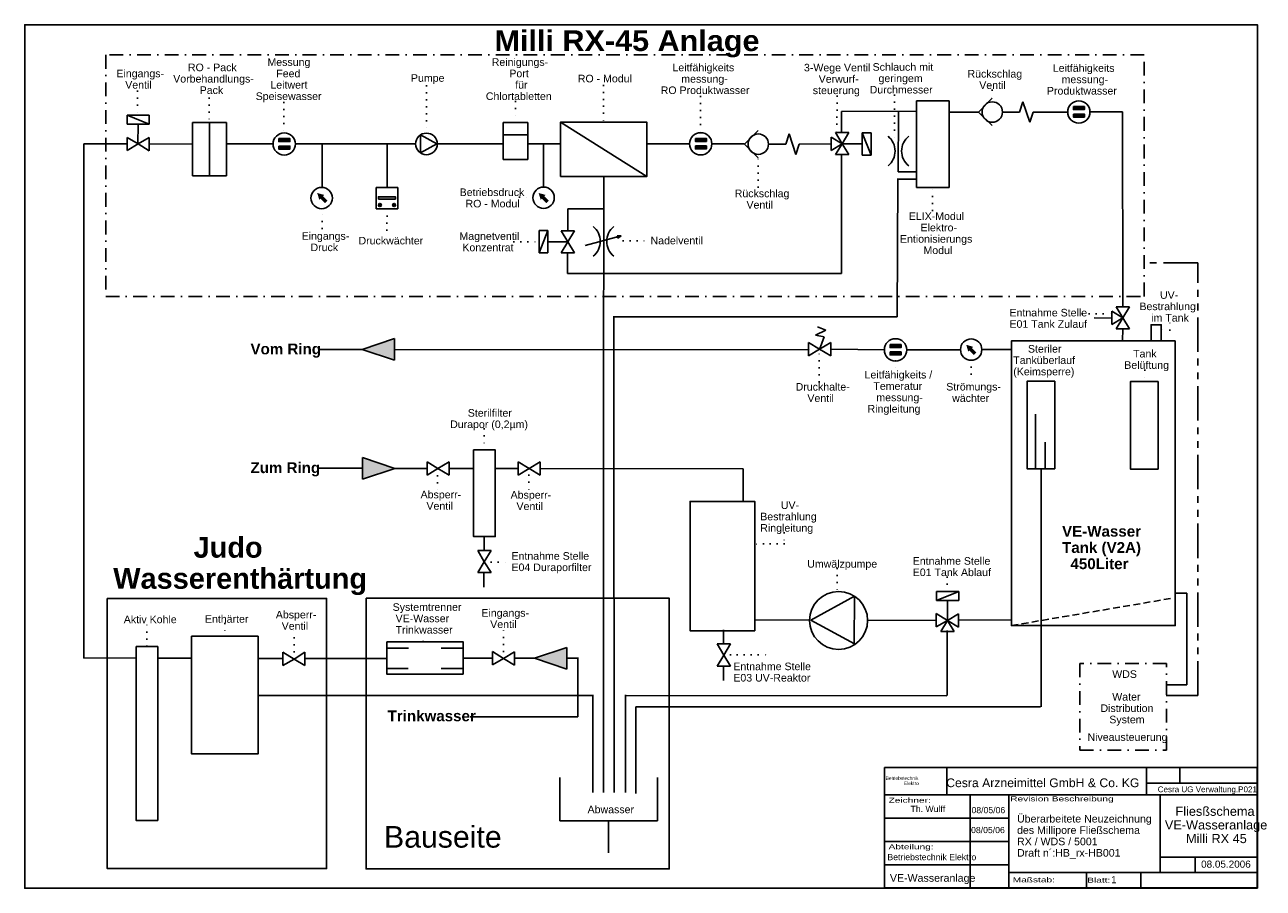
# Model space of a CAD drawing. Extents: x 31 to 1176, y 18 to 815.
import ezdxf
from ezdxf.enums import TextEntityAlignment as Align

# ---------------------------------------------------------------- set-up
doc = ezdxf.new("R2010")
doc.units = 0
for name, pattern in [('DASHDOT', [25.4, 12.7, -6.35, 0, -6.35]), ('DOT', [6.35, 0, -6.35]), ('HIDDEN', [9.525, 6.35, -3.175]), ('PHANTOM', [63.5, 31.75, -6.35, 6.35, -6.35, 6.35, -6.35])]:
    doc.linetypes.add(name, pattern=pattern)
for name, color, linetype in [('1', 7, 'Continuous'), ('BORDERTITLE', 4, 'Continuous'), ('DRIPAPRON', 4, 'Continuous'), ('VORLAGE', 7, 'Continuous')]:
    doc.layers.add(name, color=color, linetype=linetype)
doc.styles.add('ARIAL', font='arial.ttf')
doc.styles.add('ARIALB', font='txt')

msp = doc.modelspace()

# ---------------------------------------------------------------- hatches: boundary and pattern name
at = {"layer": '1', "linetype": 'Continuous'}
for points in [[(1000.4, 739.9), (1010.5, 739.9), (1010.5, 737.1), (1000.4, 737.1)], [(1000.4, 733), (1010.5, 733), (1010.5, 730.2), (1000.4, 730.2)], [(266.1, 710.4), (276.3, 710.4), (276.3, 707.6), (266.1, 707.6)], [(651, 710.5), (661.2, 710.5), (661.2, 707.7), (651, 707.7)], [(266.1, 703.5), (276.3, 703.5), (276.3, 700.7), (266.1, 700.7)], [(651, 703.6), (661.2, 703.6), (661.2, 700.8), (651, 700.8)], [(306.9, 657.1), (308.1, 658.3), (301.6, 660.1), (303.5, 653.7), (304.6, 654.8), (308.8, 650.7), (311.1, 653)], [(358.1, 654.5), (373.9, 654.5), (373.9, 656.6), (358.1, 656.6)], [(511.5, 657.1), (512.7, 658.3), (506.2, 660.1), (508.1, 653.7), (509.2, 654.8), (513.4, 650.7), (515.6, 653)], [(358.1, 649, 1), (360.9, 649, 1)], [(371.2, 649, 1), (374, 649, 1)], [(831, 520.1), (841.1, 520.1), (841.1, 517.3), (831, 517.3)], [(906.6, 516.9), (907.8, 518), (901.4, 519.9), (903.2, 513.5), (904.3, 514.6), (908.5, 510.5), (910.8, 512.8)], [(831, 513.3), (841.1, 513.3), (841.1, 510.5), (831, 510.5)]]:
    msp.add_hatch(color=7, dxfattribs=at).paths.add_polyline_path(points)
h = msp.add_hatch(color=7, dxfattribs=at)
edge = h.paths.add_edge_path()
edge.add_arc((359.5, 649), 1.4, 0, 360)
h = msp.add_hatch(color=7, dxfattribs=at)
edge = h.paths.add_edge_path()
edge.add_arc((372.6, 649), 1.4, 0, 360)
at = {"layer": '1', "linetype": 'ByBlock'}
for points in [[(373.1, 505.6), (373.1, 525.6), (343.1, 515.6)], [(373.4, 405.7), (343.4, 415.7), (343.4, 395.7)], [(532.4, 220.4), (532.4, 240.4), (502.4, 230.4)]]:
    msp.add_hatch(color=7, dxfattribs=at).paths.add_polyline_path(points)

# ---------------------------------------------------------------- linework, layer by layer
at = {"layer": '1', "color": 1, "linetype": 'DOT'}
for p, q in [((402.6, 759.1), (402.6, 715.3)), ((566, 759.5), (566, 725.7)), ((135.5, 754.1), (135.5, 732)), ((201.7, 747.8), (201.7, 725.6)), ((484.7, 744.6), (484.7, 725.7)), ((655.8, 749.1), (655.8, 715.3)), ((782.1, 749.6), (781.7, 716.2)), ((835, 750.5), (835, 709.9)), ((925.2, 755), (924.7, 744.6)), ((1005.5, 751), (1005.5, 745.1)), ((270.8, 743.7), (270.8, 715.3)), ((709, 665.6), (709, 695.9)), ((870.2, 643.9), (870.2, 665.3)), ((488.4, 656.1), (501, 656.1)), ((306.1, 627.2), (306.1, 645.3)), ((366, 625.9), (366.1, 645.7)), ((483.4, 615), (506.4, 615)), ((584.2, 615.8), (607.2, 615.8)), ((1008.5, 548.6), (1035.6, 548.6)), ((1089.6, 533.5), (1089.6, 540.9)), ((1089.6, 533.5), (1081.3, 533.6)), ((765.5, 485.6), (765.5, 516.4)), ((836, 505.1), (836, 496.8)), ((905.8, 505.7), (905.8, 485.4)), ((1066.4, 496.6), (1066.4, 486.2)), ((968.5, 492.1), (968.5, 486.6)), ((455.8, 442.2), (455.8, 423)), ((412.8, 405.4), (412.8, 385.6)), ((497.1, 405.8), (497.1, 384.3)), ((733.2, 346.1), (733.2, 336.1)), ((733.2, 336.1), (705.8, 335.9)), ((455.8, 319.2), (480.8, 319.2)), ((782.2, 313.2), (782.2, 292.2)), ((883.8, 305.4), (883.9, 292.1)), ((144.2, 241.7), (144.2, 261.9)), ((216.1, 262.4), (216.1, 250.8)), ((280.2, 229.9), (280.1, 255.7)), ((399.6, 245.8), (399.6, 252.4)), ((473.7, 230.3), (473.7, 257)), ((676.9, 233.6), (716.6, 233.6)), ((716.6, 233.6), (716.6, 227.6))]:
    msp.add_line(p, q, dxfattribs=at)
at = {"layer": '1', "color": 7, "linetype": 'Continuous'}
for p, q in [((855.5, 745.3), (855.5, 665.3)), ((885.5, 745.3), (855.5, 745.3)), ((885.5, 665.3), (885.5, 745.3)), ((912.7, 734.9), (925.4, 747.6)), ((950.7, 734.9), (953.8, 744.4)), ((953.8, 744.4), (960, 725.5)), ((786.1, 735.4), (786.1, 715.4)), ((912.7, 734.9), (885.4, 734.9)), ((912.7, 734.9), (925.4, 722.3)), ((950.7, 734.9), (934.6, 734.8)), ((960, 725.5), (963.3, 734.9)), ((963.3, 734.9), (995.4, 734.9)), ((125.9, 732), (125.9, 723.8)), ((146.4, 732), (125.9, 732)), ((125.9, 732), (146.4, 723.8)), ((125.9, 723.8), (146.4, 723.8)), ((136, 723.8), (135.9, 705.2)), ((146.4, 723.8), (146.4, 732)), ((201.9, 725.2), (186.2, 725.2)), ((186.2, 725.2), (186.2, 675.9)), ((201.9, 675.9), (201.9, 725.2)), ((201.9, 725.2), (217.6, 725.2)), ((217.6, 725.2), (217.6, 675.9)), ((473.3, 725.3), (473.3, 691.1)), ((496.1, 725.3), (473.3, 725.3)), ((496.1, 691.1), (496.1, 725.3)), ((526.3, 725.4), (606.3, 675.4)), ((125.9, 699.2), (125.9, 711.5)), ((125.9, 711.5), (136, 705.4)), ((146.3, 711.4), (136, 705.4)), ((146.3, 699.1), (146.3, 711.4)), ((473.3, 708.2), (473.3, 713.9)), ((473.3, 713.9), (496.1, 713.9)), ((696.5, 705.2), (709.2, 717.9)), ((734.5, 705.2), (737.6, 714.7)), ((737.6, 714.7), (743.8, 695.8)), ((786.6, 705.5), (776.4, 711.8)), ((776.4, 711.8), (776.4, 699.5)), ((780.6, 715.9), (786.6, 705.5)), ((792.9, 715.9), (780.6, 715.9)), ((786.6, 705.5), (792.9, 715.9)), ((813.4, 715.7), (805.2, 715.7)), ((805.2, 715.7), (805.2, 695.1)), ((805.2, 715.7), (813.4, 695.1)), ((813.4, 695.1), (813.4, 715.7)), ((136, 705.4), (125.9, 699.2)), ((136, 705.4), (146.3, 699.1)), ((146.2, 705.5), (186.1, 705.3)), ((217.5, 705.6), (260.8, 705.6)), ((281.2, 705.5), (392.3, 705.5)), ((306.1, 705.4), (306.1, 665.4)), ((366.1, 705.4), (366.1, 665.4)), ((412.5, 705.4), (473.1, 705.4)), ((496.1, 705.4), (526.1, 705.4)), ((510.8, 665.7), (510.8, 705.7)), ((606.1, 705.4), (645.7, 705.4)), ((696.1, 705.4), (666.1, 705.4)), ((696.5, 705.2), (709.2, 692.6)), ((734.5, 705.2), (718.4, 705.1)), ((743.8, 695.8), (747.1, 705.2)), ((747.1, 705.2), (776.3, 705.4)), ((776.4, 699.5), (786.6, 705.5)), ((780.5, 695.5), (786.6, 705.5)), ((805.2, 705.6), (786.6, 705.6)), ((786.6, 705.5), (792.8, 695.5)), ((473.3, 691.1), (496.1, 691.1)), ((792.8, 695.5), (780.5, 695.5)), ((805.2, 695.1), (813.4, 695.1)), ((186.2, 675.9), (201.9, 675.9)), ((217.6, 675.9), (201.9, 675.9)), ((356.2, 665.3), (356.2, 645.5)), ((376.1, 665.3), (356.2, 665.3)), ((376.1, 645.5), (376.1, 665.3)), ((855.5, 665.3), (885.5, 665.3)), ((356.2, 645.5), (376.1, 645.5)), ((514.8, 625.4), (506.6, 625.4)), ((506.6, 625.4), (506.6, 604.8)), ((514.8, 625.4), (506.6, 604.8)), ((514.8, 604.8), (514.8, 625.4)), ((527.1, 625.3), (533.1, 615)), ((539.4, 625.3), (527.1, 625.3)), ((533.1, 615), (539.4, 625.3)), ((578.9, 620.5), (579.4, 618.5)), ((582.5, 620.4), (578.9, 620.5)), ((579.4, 618.5), (582.5, 620.4)), ((514.8, 614.9), (533.4, 614.9)), ((527.1, 604.9), (533.1, 615)), ((533.1, 615), (539.4, 604.9)), ((506.6, 604.8), (514.8, 604.8)), ((539.4, 604.9), (527.1, 604.9)), ((1046, 544.7), (1035.8, 551)), ((1035.8, 551), (1035.8, 538.7)), ((1040, 555.1), (1046, 544.7)), ((1052.3, 555.1), (1040, 555.1)), ((1046, 544.7), (1052.3, 555.1)), ((1035.8, 538.7), (1046, 544.7)), ((1039.9, 534.7), (1046, 544.7)), ((1046, 544.7), (1052.2, 534.7)), ((770.2, 527.3), (765.7, 515.7)), ((1052.2, 534.7), (1039.9, 534.7)), ((755.7, 509.7), (755.7, 522)), ((755.7, 522), (765.8, 516)), ((765.8, 516), (755.7, 509.7)), ((776.1, 522), (765.8, 516)), ((765.8, 516), (776.1, 509.6)), ((776.1, 509.6), (776.1, 522)), ((402.9, 405.6), (373.1, 405.6)), ((403.1, 399.5), (403.1, 411.8)), ((403.1, 411.8), (413.1, 405.7)), ((413.1, 405.7), (403.1, 399.5)), ((423.5, 411.7), (413.1, 405.7)), ((413.1, 405.7), (423.5, 399.4)), ((423.5, 399.4), (423.5, 411.7)), ((423.7, 405.6), (446.2, 405.6)), ((487.2, 405.6), (466.1, 405.6)), ((487.2, 399.5), (487.2, 411.8)), ((487.2, 411.8), (497.3, 405.7)), ((497.3, 405.7), (487.2, 399.5)), ((507.6, 411.7), (497.3, 405.7)), ((497.3, 405.7), (507.6, 399.4)), ((507.6, 399.4), (507.6, 411.7)), ((455.8, 330), (455.8, 342.8)), ((449.9, 329.9), (455.9, 319.5)), ((462.2, 329.9), (449.9, 329.9)), ((455.9, 319.5), (462.2, 329.9)), ((449.9, 309.5), (455.9, 319.5)), ((462.2, 309.5), (449.9, 309.5)), ((455.7, 309.5), (455.7, 296.2)), ((455.9, 319.5), (462.2, 309.5)), ((873.9, 292.1), (873.9, 283.9)), ((894.4, 292.1), (873.9, 292.1)), ((873.9, 283.9), (894.4, 292.1)), ((894.4, 283.9), (894.4, 292.1)), ((873.9, 283.9), (894.4, 283.9)), ((884, 283.9), (884, 265.3)), ((884.1, 265.3), (873.7, 271.6)), ((873.7, 271.6), (873.7, 259.3)), ((873.7, 259.3), (884.1, 265.3)), ((884.1, 265.3), (877.8, 255.1)), ((884.1, 265.3), (894.1, 271.5)), ((894.1, 259.2), (884.1, 265.3)), ((890.1, 255.1), (884.1, 265.3)), ((894.1, 271.5), (894.1, 259.2)), ((677.1, 243.7), (677.1, 256.6)), ((877.8, 255.1), (890.1, 255.1)), ((671.3, 243.6), (677.3, 233.3)), ((683.6, 243.6), (671.3, 243.6)), ((677.3, 233.3), (683.6, 243.6)), ((280.2, 229.6), (269.8, 235.9)), ((269.8, 235.9), (269.8, 223.6)), ((269.8, 223.6), (280.2, 229.6)), ((280.2, 229.6), (290.2, 235.9)), ((290.2, 223.6), (280.2, 229.6)), ((290.2, 235.9), (290.2, 223.6)), ((473.8, 230.2), (463.5, 236.5)), ((463.5, 236.5), (463.5, 224.2)), ((463.5, 224.2), (473.8, 230.2)), ((473.8, 230.2), (483.9, 236.4)), ((483.9, 224.1), (473.8, 230.2)), ((483.9, 236.4), (483.9, 224.1)), ((671.2, 223.2), (677.3, 233.3)), ((677.3, 233.3), (683.5, 223.2)), ((683.5, 223.2), (671.2, 223.2)), ((677.1, 223.3), (677.1, 210))]:
    msp.add_line(p, q, dxfattribs=at)
at = {"layer": '1', "color": 7, "linetype": 'ByBlock'}
for p, q in [((786.1, 735.4), (855.3, 735.7)), ((838.7, 735.7), (838.3, 679.5)), ((1015.5, 735), (1045.9, 735.2)), ((1046.1, 555.3), (1045.9, 735.2)), ((412.1, 705.4), (396.9, 713.7)), ((396.9, 713.6), (396.9, 697.2)), ((125.8, 705.5), (86, 705.5)), ((86, 705.5), (86, 230.4)), ((396.9, 697.2), (412.1, 705.4)), ((786.2, 585.7), (786.2, 695.4)), ((566.3, 675.4), (566.1, 465.4)), ((838.3, 679.5), (855.3, 679.5)), ((838.1, 673.5), (837.5, 545.8)), ((855.3, 673), (838, 673)), ((533.3, 625.3), (533.2, 645.6)), ((533.2, 645.6), (566.1, 645.4)), ((549.3, 611.5), (582.6, 620.4)), ((532.9, 605.3), (532.9, 585.9)), ((532.9, 585.9), (786.2, 585.7)), ((575.7, 546.2), (575.7, 465.1)), ((837.5, 545.8), (575.7, 545.8)), ((1036.2, 544.6), (1019.6, 544.9)), ((762.1, 528.8), (771.7, 533.4)), ((770.2, 527.3), (762.1, 528.8)), ((771.7, 533.4), (763.8, 536.4)), ((1046, 534.7), (1045.7, 523.7)), ((373.1, 525.6), (343.1, 515.6)), ((343.1, 515.6), (373.1, 505.6)), ((373.1, 505.6), (373.1, 525.6)), ((756.1, 515.4), (373.1, 515.5)), ((755.7, 515.8), (756.1, 515.4)), ((776.1, 515.8), (826.1, 515.4)), ((896.1, 515.4), (846.1, 515.4)), ((943, 515.5), (915.6, 515.5)), ((566.1, 465.4), (566.1, 106.4)), ((575.7, 465.1), (576.1, 106.4)), ((965.2, 405.7), (965.2, 455.7)), ((974.3, 430.1), (974.3, 405.7)), ((695.3, 405.5), (507.6, 405.6)), ((695.3, 375.4), (695.3, 405.5)), ((970.5, 406), (970.5, 185.6)), ((798, 287.7), (757.6, 265.7)), ((797.8, 244.1), (798, 287.7)), ((1094.5, 290.5), (1105.3, 290.5)), ((1105.3, 290.5), (1105.3, 205.9)), ((756.8, 265.7), (705.6, 266)), ((757.6, 265.7), (798, 243.8)), ((873.5, 265.4), (809.9, 265.7)), ((942.8, 265.8), (894.1, 265.7)), ((883.8, 255.9), (883.7, 196.1)), ((532.4, 240.4), (502.4, 230.4)), ((532.4, 220.4), (532.4, 240.4)), ((86, 230.4), (134.2, 230.7)), ((185.5, 230.6), (154, 230.5)), ((269.7, 230.3), (246.8, 230.2)), ((290.1, 230.3), (365.7, 230.1)), ((385.9, 239.8), (365.9, 239.8)), ((436.3, 239.8), (416, 239.8)), ((463.3, 230.4), (436.2, 230.4)), ((483.6, 230.4), (503.1, 230.4)), ((502.4, 230.4), (532.4, 220.4)), ((532.5, 230.4), (543, 230.4)), ((542.5, 230.8), (542.5, 176.4)), ((385.7, 221.1), (365.9, 221.1)), ((416, 221.1), (436.3, 221.1)), ((246.6, 196), (556.7, 196)), ((556.4, 106.4), (556.4, 196.6)), ((586.1, 195.9), (883.5, 195.7)), ((586.4, 106.3), (586.4, 196.5)), ((1105.3, 205.9), (1086, 205.9)), ((970, 185.6), (596.1, 185.4)), ((596.1, 185.4), (596.1, 105.4)), ((442.8, 176.4), (542.5, 176.4)), ((525.9, 120.4), (525.9, 80.4)), ((615.9, 120.4), (615.9, 80.4)), ((525.9, 80.4), (615.9, 80.4)), ((570.8, 50.6), (570.8, 80.5))]:
    msp.add_line(p, q, dxfattribs=at)
at = {"layer": '1', "color": 7, "linetype": 'PHANTOM'}
for p, q in [((1115.4, 595.5), (1064.8, 595.5)), ((1115.4, 196), (1115.4, 595.5)), ((1086, 196), (1115.4, 196))]:
    msp.add_line(p, q, dxfattribs=at)
at = {"layer": '1', "color": 0, "linetype": 'ByBlock'}
for p, q in [((303.2, 515.6), (343.2, 515.6)), ((373.4, 405.7), (343.4, 415.7)), ((343.4, 415.7), (343.4, 395.7)), ((303.2, 406.1), (343.2, 406.1)), ((343.4, 395.7), (373.4, 405.7))]:
    msp.add_line(p, q, dxfattribs=at)
at = {"layer": '1', "color": 7, "linetype": 'HIDDEN'}
msp.add_line((943.1, 260.6), (1093.2, 286.1), dxfattribs=at)
at = {"layer": '1', "color": 7, "linetype": 'ByBlock'}
for points in [[(1170.5, 18), (31.3, 18), (31.3, 815.5), (1170.5, 815.5)], [(1094.5, 523.5), (943.1, 523.5), (943.1, 260.6), (1094.5, 260.6)], [(983.1, 405.4), (957.6, 405.4), (957.6, 486.2), (983.1, 486.2)], [(1078.7, 405.1), (1053.1, 405.1), (1053.1, 486), (1078.7, 486)], [(446.1, 422.8), (466.1, 422.8), (466.1, 342.8), (446.1, 342.8)], [(705.9, 255.8), (646.1, 255.8), (646.1, 375.3), (705.9, 375.3)], [(134.2, 241.2), (154.2, 241.2), (154.2, 80.7), (134.2, 80.7)], [(185.5, 250.7), (246.9, 250.7), (246.9, 142.1), (185.5, 142.1)], [(365.9, 245.6), (436.3, 245.6), (436.3, 215.8), (365.9, 215.8)]]:
    msp.add_lwpolyline(points, close=True, dxfattribs=at)
at = {"layer": '1', "color": 7, "linetype": 'DASHDOT'}
for points in [[(106.1, 564.6), (1065.8, 564.6), (1065.8, 787.6), (106.1, 787.6)], [(1086.4, 225.6), (1006.4, 225.6), (1006.4, 145.6), (1086.4, 145.6)]]:
    msp.add_lwpolyline(points, close=True, dxfattribs=at)
at = {"layer": '1', "color": 7, "linetype": 'Continuous'}
for points in [[(1000.4, 739.9), (1010.5, 739.9), (1010.5, 737.1), (1000.4, 737.1), (1000.4, 739.9)], [(651, 710.5), (661.2, 710.5), (661.2, 707.7), (651, 707.7), (651, 710.5)], [(831, 520.1), (841.1, 520.1), (841.1, 517.3), (831, 517.3), (831, 520.1)]]:
    msp.add_lwpolyline(points, dxfattribs=at)
for points in [[(1000.4, 733), (1010.5, 733), (1010.5, 730.2), (1000.4, 730.2)], [(526.3, 675.4), (606.3, 675.4), (606.3, 725.4), (526.3, 725.4)], [(266.1, 710.4), (276.3, 710.4), (276.3, 707.6), (266.1, 707.6)], [(266.1, 703.5), (276.3, 703.5), (276.3, 700.7), (266.1, 700.7)], [(651, 703.6), (661.2, 703.6), (661.2, 700.8), (651, 700.8)], [(358.1, 654.5), (373.9, 654.5), (373.9, 656.6), (358.1, 656.6)], [(831, 513.3), (841.1, 513.3), (841.1, 510.5), (831, 510.5)], [(107.5, 285.6), (310.3, 285.6), (310.3, 36.1), (107.5, 36.1)], [(346.7, 285.8), (626.9, 285.8), (626.9, 35.9), (346.7, 35.9)]]:
    msp.add_lwpolyline(points, close=True, dxfattribs=at)
at = {"layer": '1', "color": 7, "linetype": 'ByBlock'}
msp.add_lwpolyline([(1072.1, 523.5), (1081.5, 523.5), (1081.5, 538.4), (1072.1, 538.4), (1072.1, 523.5)], dxfattribs=at)
at = {"layer": '1', "color": 7, "linetype": 'Continuous'}
for centre, radius in [((925.4, 734.9), 9.43), ((1005.4, 734.9), 10.3), ((271.1, 705.4), 10.3), ((402.5, 705.4), 10), ((656, 705.5), 10.3), ((709.2, 705.2), 9.43), ((305.7, 655.4), 9.88), ((510.8, 655.7), 9.88), ((359.5, 649), 1.4), ((372.6, 649), 1.4), ((836, 515.2), 10.3), ((905.9, 515.5), 9.88)]:
    msp.add_circle(centre, radius, dxfattribs=at)
at = {"layer": '1', "color": 7, "linetype": 'ByBlock'}
msp.add_circle((783.4, 265.3), 26.8, dxfattribs=at)
for centre, start, end in [((818, 698.8), 308.9041, 51.0959), ((859.2, 698.8), 128.9041, 231.0959), ((545.6, 615.4), 308.9041, 51.0959), ((586.7, 615.4), 128.9041, 231.0959)]:
    msp.add_arc(centre, 17.6, start, end, dxfattribs=at)
at = {"layer": 'BORDERTITLE', "color": 174, "linetype": 'Continuous'}
for p, q in [((883.4, 104.2), (883.4, 129.3)), ((1067.9, 104.2), (1067.9, 129.3)), ((1098.6, 115), (1098.6, 129.3)), ((1067.5, 114.9), (1170.1, 114.9)), ((826.1, 104.2), (1170.1, 104.2)), ((904.9, 104.2), (904.9, 18.2)), ((940.7, 104.7), (940.7, 18.2)), ((1080.5, 104.2), (1080.5, 32.5)), ((826.1, 82.7), (940.7, 82.7)), ((826.1, 61.2), (940.7, 61.2)), ((1080.5, 46.8), (1170.1, 46.8)), ((1113, 32.9), (1113, 47.2)), ((826.1, 39.7), (940.7, 39.7)), ((1170.1, 32.5), (940.7, 32.5)), ((1012.4, 18.2), (1012.4, 32.5)), ((1062.6, 18.2), (1062.6, 32.5))]:
    msp.add_line(p, q, dxfattribs=at)
at = {"layer": 'VORLAGE', "color": 7, "linetype": 'Continuous'}
msp.add_lwpolyline([(825.9, 129.6), (1170.1, 129.6), (1170.1, 18.3), (825.9, 18.3)], close=True, dxfattribs=at)

# ---------------------------------------------------------------- texts
at = {"layer": '1', "color": 7, "linetype": 'ByBlock', "style": 'ARIALB', "width": 1.057821}
msp.add_text('Milli RX-45 Anlage', height=19.12, dxfattribs=at).set_placement((465.4, 791.2))
at = {"layer": '1', "color": 7, "linetype": 'Continuous'}
for s, height, style, p in [('     RO - Pack', 7, 'ARIAL', (168.5, 772.6)), ('     Messung', 7, 'ARIAL', (242, 777.5)), ('  Reinigungs-', 7, 'ARIAL', (457.4, 777.5)), ('    Leitfähigkeits ', 7, 'ARIAL', (619, 772.5)), ('3-Wege Ventil', 7, 'ARIAL', (751.4, 772.4)), (' Schlauch mit', 7.01, 'ARIAL', (812.1, 773)), ('  Leitfähigkeits ', 7, 'ARIAL', (975.9, 772)), ('Eingangs-', 7, 'ARIAL', (116, 767)), ('Vorbehandlungs-', 7, 'ARIAL', (168.5, 762.1)), ('        Feed', 7, 'ARIAL', (242, 767)), ('Pumpe', 7, 'ARIAL', (388.2, 762.8)), ('        Port', 7, 'ARIAL', (457.4, 767)), ('RO - Modul', 7, 'ARIAL', (542.4, 762.3)), ('       messung-', 7, 'ARIAL', (619, 762)), ('     Verwurf-', 7, 'ARIAL', (751.4, 761.9)), ('   geringem', 7.01, 'ARIAL', (812.1, 762.5)), ('Rückschlag', 7, 'ARIAL', (902.5, 766.7)), ('     messung-', 7, 'ARIAL', (975.9, 761.5)), ('   Ventil', 7, 'ARIAL', (116, 756.5)), ('         Pack', 7, 'ARIAL', (168.5, 751.6)), ('      Leitwert', 7, 'ARIAL', (242, 756.5)), ('          für', 7, 'ARIAL', (457.4, 756.5)), ('RO Produktwasser', 7, 'ARIAL', (619, 751.5)), ('   steuerung', 7, 'ARIAL', (751.4, 751.4)), ('Durchmesser', 7.01, 'ARIAL', (812.1, 752)), ('    Ventil', 7, 'ARIAL', (902.5, 756.2)), ('Produktwasser', 7, 'ARIAL', (975.9, 751)), (' Speisewasser', 7, 'ARIAL', (242, 746)), ('Chlortabletten', 7, 'ARIAL', (457.4, 746)), ('Betriebsdruck', 7, 'ARIAL', (433.2, 657.3)), ('Rückschlag', 7, 'ARIAL', (687.4, 656.2)), ('  RO - Modul', 7, 'ARIAL', (433.2, 646.8)), ('    Ventil', 7, 'ARIAL', (687.4, 645.7)), ('   ELIX-Modul', 7, 'ARIAL', (840.1, 635.2)), ('       Elektro-', 7, 'ARIAL', (840.1, 624.7)), ('Eingangs-', 7, 'ARIAL', (287.2, 616.9)), ('Druckwächter', 7.01, 'ARIAL', (339.7, 612.6)), ('Magnetventil', 7, 'ARIAL', (433, 616.8)), ('Nadelventil', 7, 'ARIAL', (609.6, 612.7)), ('Entionisierungs', 7, 'ARIAL', (840.1, 614.2)), ('   Druck', 7, 'ARIAL', (287.2, 606.4)), (' Konzentrat', 7, 'ARIAL', (433, 606.3)), ('        Modul', 7, 'ARIAL', (840.1, 603.7)), ('       UV-', 7, 'ARIAL', (1061.4, 562.4)), ('Entnahme Stelle', 7, 'ARIAL', (941.3, 546.1)), ('Bestrahlung', 7, 'ARIAL', (1061.4, 551.9)), ('E01 Tank Zulauf', 7, 'ARIAL', (941.3, 535.6)), ('    im Tank', 7, 'ARIAL', (1061.4, 541.4)), ('Vom Ring', 10, 'ARIALB', (239.9, 511.1)), ('     Steriler', 7, 'ARIAL', (944.8, 512.7)), ('   Tank', 7, 'ARIAL', (1047.4, 508.2)), ('Tanküberlauf', 7, 'ARIAL', (944.8, 502.2)), ('Belüftung', 7, 'ARIAL', (1047.4, 497.7)), ('Leitfähigkeits /', 7, 'ARIAL', (807.4, 488.8)), ('(Keimsperre)', 7, 'ARIAL', (944.8, 491.7)), ('Druckhalte-', 7, 'ARIAL', (743.7, 477.6)), ('   Temeratur', 7, 'ARIAL', (807.4, 478.3)), ('    Ventil', 7, 'ARIAL', (743.7, 467.1)), ('    messung-', 7, 'ARIAL', (807.4, 467.8)), ('      Sterilfilter', 7, 'ARIAL', (424.4, 453.5)), (' Ringleitung', 7, 'ARIAL', (807.4, 457.3)), ('Durapor (0,2µm)', 7, 'ARIAL', (424.4, 443)), ('Zum Ring', 10, 'ARIALB', (239.9, 401.4)), ('Absperr-', 7, 'ARIAL', (397.1, 378.1)), ('Absperr-', 7, 'ARIAL', (480.3, 377.8)), ('  Ventil', 7, 'ARIAL', (397.1, 367.6)), ('  Ventil', 7, 'ARIAL', (480.3, 367.3)), ('       UV-', 7, 'ARIAL', (711, 368.3)), ('Bestrahlung', 7, 'ARIAL', (711, 357.8)), ('Ringleitung', 7, 'ARIAL', (711, 347.3)), ('          Judo', 19.125, 'ARIALB', (113.1, 323.3)), ('VE-Wasser', 10, 'ARIALB', (989.9, 342.7)), ('Tank (V2A)', 10, 'ARIALB', (989.9, 327.7)), ('Entnahme Stelle', 7, 'ARIAL', (481.1, 321.4)), ('Umwälzpumpe', 7, 'ARIAL', (754.4, 314.1)), ('Entnahme Stelle', 7, 'ARIAL', (851.9, 316.8)), ('  450Liter', 10, 'ARIALB', (989.9, 312.7)), ('Wasserenthärtung', 19.125, 'ARIALB', (113.1, 294.6)), ('E04 Duraporfilter', 7, 'ARIAL', (481.1, 310.9)), ('E01 Tank Ablauf', 7, 'ARIAL', (851.9, 306.3)), ('Absperr-', 7, 'ARIAL', (263.3, 267.2)), ('Eingangs-', 7, 'ARIAL', (453.3, 268.8)), ('Aktiv Kohle', 7, 'ARIAL', (122.8, 262.8)), ('Enthärter', 7, 'ARIAL', (197.8, 263.2)), ('  Ventil', 7, 'ARIAL', (263.3, 256.7)), ('   Ventil', 7, 'ARIAL', (453.3, 258.3)), ('Entnahme Stelle', 7, 'ARIAL', (686.1, 219.4)), ('    WDS', 7, 'ARIAL', (1025.4, 212.3)), ('E03 UV-Reaktor', 7, 'ARIAL', (686.1, 208.9)), ('    Water', 7, 'ARIAL', (1025.4, 191.3)), ('Distribution', 7, 'ARIAL', (1025.4, 180.8)), ('   System', 7, 'ARIAL', (1025.4, 170.3)), ('Abwasser', 7, 'ARIAL', (551.4, 87.3)), ('Bauseite', 20, 'ARIAL', (363.3, 55.5))]:
    msp.add_text(s, height=height, dxfattribs=dict(at, style=style)).set_placement(p)
at = {"layer": '1', "color": 7, "linetype": 'ByBlock'}
for s, height, style, p in [('Strömungs-', 7, 'ARIAL', (882.9, 477.7)), ('  wächter', 7, 'ARIAL', (882.9, 467.2)), ('Systemtrenner', 7, 'ARIAL', (371.3, 274.2)), (' VE-Wasser', 7, 'ARIAL', (371.3, 263.7)), (' Trinkwasser', 7, 'ARIAL', (371.3, 253.2)), ('Trinkwasser', 10, 'ARIALB', (366.6, 172.2)), ('Niveausteuerung', 7, 'ARIAL', (1013.4, 154.1)), ('Überarbeitete Neuzeichnung', 7, 'ARIAL', (948.3, 78.7)), ('des Millipore Fließschema', 7, 'ARIAL', (948.3, 68.2)), ('RX / WDS / 5001', 7, 'ARIAL', (948.3, 57.7)), ('Draft n´:HB_rx-HB001', 7, 'ARIAL', (948.3, 47.2))]:
    msp.add_text(s, height=height, dxfattribs=dict(at, style=style)).set_placement(p)
at = {"layer": '1', "color": 14, "linetype": 'ByBlock', "style": 'ARIAL'}
msp.add_text('Betriebstechnik Elektro', height=5.75, dxfattribs=at).set_placement((828.5, 43.9))
at = {"layer": 'BORDERTITLE', "color": 174, "linetype": 'Continuous', "style": 'ARIAL', "width": 1.458333}
for s, height, p in [('Revision Beschreibung ', 4.587, (942, 98.3)), ('Zeichner:', 4.59, (829.6, 97)), ('Abteilung:', 4.59, (829.6, 54)), ('Maßstab:', 4.59, (944.3, 23.5)), ('Blatt:', 4.59, (1013.2, 23.2))]:
    msp.add_text(s, height=height, dxfattribs=at).set_placement(p)
at = {"layer": 'BORDERTITLE', "color": 14, "linetype": 'Continuous', "style": 'ARIAL', "width": 1}
for s, p in [('Th. Wulff', (865.9, 88.4)), ('08/05/06', (921.8, 87.3)), ('08/05/06', (921.4, 68.9))]:
    msp.add_text(s, height=5.73, dxfattribs=at).set_placement(p, align=Align.CENTER)
at = {"layer": 'DRIPAPRON', "color": 7, "linetype": 'Continuous', "style": 'ARIAL'}
for s, height, p in [('Betriebstechnik ', 3.165, (842.6, 119.7)), ('Elektro', 3.17, (850.6, 114.9))]:
    msp.add_text(s, height=height, dxfattribs=at).set_placement(p, align=Align.MIDDLE_CENTER)
at = {"layer": 'DRIPAPRON', "color": 5, "linetype": 'Continuous', "style": 'ARIAL'}
msp.add_text('Cesra Arzneimittel GmbH & Co. KG', height=8.07, dxfattribs=at).set_placement((972.1, 115.4), align=Align.MIDDLE_CENTER)
at = {"layer": 'VORLAGE', "color": 7, "linetype": 'Continuous', "style": 'ARIAL'}
for s, height, p in [('Cesra UG Verwaltung.P021', 5.319, (1078.3, 106.7)), ('   Fliesßschema', 8.409, (1084.9, 84.9)), ('VE-Wasseranlage', 8.409, (1084.9, 72.3)), ('      Milli RX 45', 8.409, (1084.9, 59.7)), ('08.05.2006', 6.56, (1118.4, 37)), ('VE-Wasseranlage', 7.02, (830.8, 24)), ('1', 6.56, (1035.2, 22.6))]:
    msp.add_text(s, height=height, dxfattribs=at).set_placement(p)

doc.saveas('drawing.dxf')
